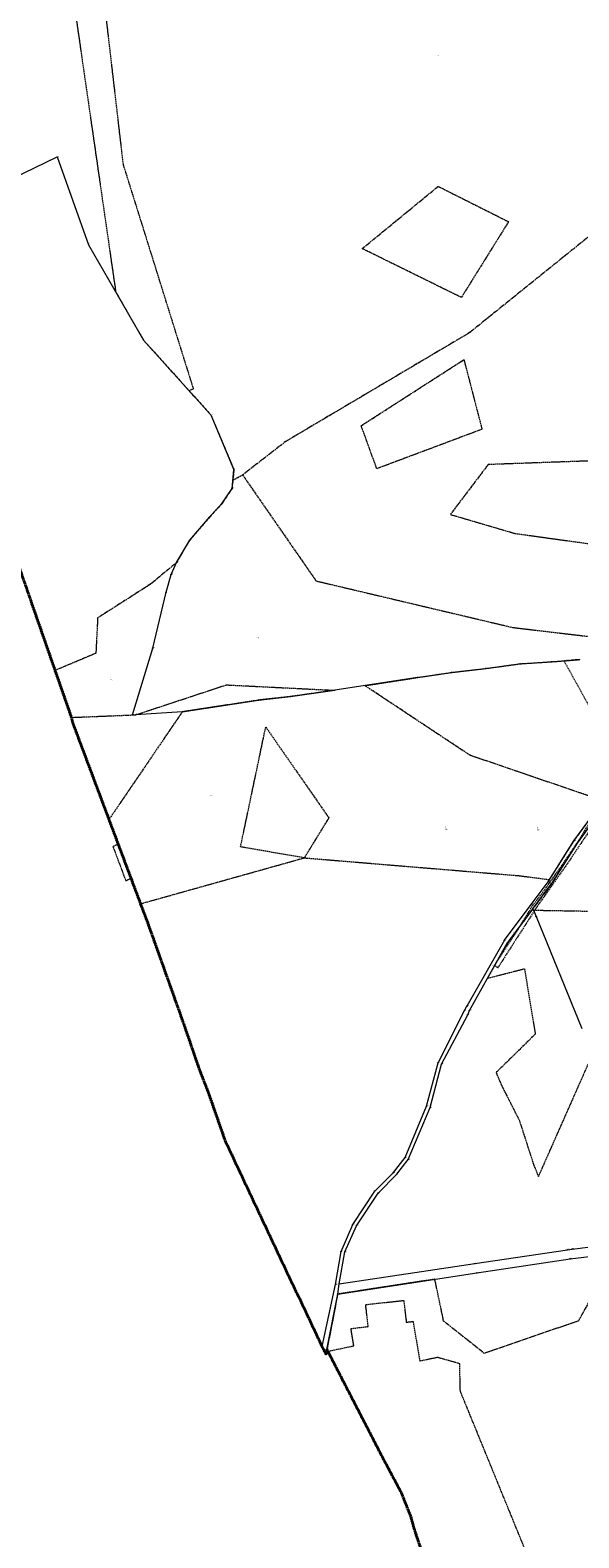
# Model space of a CAD drawing. Header units: metres. Extents: x 6524698 to 6533081, y 5883213 to 5896811.
# Tile 54 of 131: x 6528028 to 6528569, y 5889313 to 5890801. Entities that reach past the tile are written whole.
import ezdxf
from ezdxf.enums import TextEntityAlignment as Align

# ---------------------------------------------------------------- set-up
doc = ezdxf.new("R2010")
doc.units = ezdxf.units.M
for name, pattern in [('mapa zasadnicza$0$1.5_0.5', [2, 1.5, -0.5]), ('mapa zasadnicza$0$1.5_1.0', [2.5, 1.5, -1]), ('mapa zasadnicza$0$219-500', [0]), ('mapa zasadnicza$0$egkk-500', [2, 1.5, -0.5]), ('mapa zasadnicza$0$egug-500', [1, 0.5, -0.5])]:
    doc.linetypes.add(name, pattern=pattern)
for name, color, linetype in [('mapa zasadnicza$0$202-punkt graniczny', 7, 'Continuous'), ('mapa zasadnicza$0$202-punkt graniczny-Atr103', 7, 'Continuous'), ('mapa zasadnicza$0$203-punkt graniczny', 7, 'Continuous'), ('mapa zasadnicza$0$203-punkt graniczny-Atr103', 7, 'Continuous'), ('mapa zasadnicza$0$209-oznaczenie konturu klasyfikacyjnego', 7, 'Continuous'), ('mapa zasadnicza$0$210-oznaczenie konturu użytku gruntowego', 7, 'Continuous'), ('mapa zasadnicza$0$211-numer działki ewidencyjnej', 7, 'Continuous'), ('mapa zasadnicza$0$216-obręb ewidencyjny', 7, 'Continuous'), ('mapa zasadnicza$0$217-kontur klasyfikacyjny', 7, 'Continuous'), ('mapa zasadnicza$0$218-kontur użytku gruntowego', 7, 'Continuous'), ('mapa zasadnicza$0$219-działka ewidencyjna', 7, 'Continuous'), ('mapa zasadnicza$0$jezdnia', 7, 'Continuous'), ('mapa zasadnicza$0$jezdnia-Atr17', 7, 'Continuous'), ('mapa zasadnicza$0$pikieta naturalna', 7, 'Continuous'), ('mapa zasadnicza$0$pikieta naturalna-Atr2', 7, 'Continuous')]:
    doc.layers.add(name, color=color, linetype=linetype)
doc.styles.add('mapa zasadnicza$0$STANDARD', font='Working1250', dxfattribs={"width": 0.75})

# ---------------------------------------------------------------- blocks, each defined once
blk = doc.blocks.new('mapa zasadnicza$0$203')
at = {"linetype": 'Continuous', "lineweight": 0}
h = blk.add_hatch(color=0, dxfattribs=at)
edge = h.paths.add_edge_path()
edge.add_arc((0, 0), 0.045, 0, 360)
blk = doc.blocks.new('mapa zasadnicza$0$202')
at = {"color": 0, "linetype": 'Continuous', "lineweight": 0}
blk.add_circle((0, 0), 0.25, dxfattribs=at)
blk = doc.blocks.new('mapa zasadnicza$0$PW01')
at = {"linetype": 'Continuous', "lineweight": 13}
h = blk.add_hatch(color=0, dxfattribs=at)
edge = h.paths.add_edge_path()
edge.add_arc((0, 0), 0.045, 0, 360)

msp = doc.modelspace()

# ---------------------------------------------------------------- linework, layer by layer
at = {"layer": 'mapa zasadnicza$0$216-obręb ewidencyjny', "color": 7, "linetype": 'mapa zasadnicza$0$1.5_1.0', "lineweight": 35, "flags": 128}
for points in [[(6528810.71, 5892032.32), (6528743.5, 5892026.91), (6528665.82, 5892020.2), (6528618.95, 5892016.86), (6528446.42, 5891995.98), (6528440.31, 5891996.73), (6528198.8, 5891907.55), (6528014.33, 5891830.31), (6527846.82, 5891746.29), (6527801.61, 5891598.79), (6527787.58, 5891553.86), (6527785.51, 5891547.1), (6527759.25, 5891463.12), (6527705.03, 5891299.34), (6527651.09, 5891150.82), (6527517.65, 5890758.02), (6527509.07, 5890729.27), (6527454.67, 5890547.02), (6527391.42, 5890349.92), (6527469.9, 5890380.85), (6527548.32, 5890411.76), (6527628.31, 5890449.47), (6527701.79, 5890487.35), (6527781.71, 5890531.45), (6527831.96, 5890559.17), (6527894.74, 5890596), (6527918.86, 5890538.44), (6527996.61, 5890364.36), (6528002.77, 5890340.12), (6528015.06, 5890276.2), (6528068.35, 5890122.94), (6528069.52, 5890117.74), (6528086.27, 5890073.01), (6528087.43, 5890069.91), (6528144.14, 5889918.51), (6528178.59, 5889821.74), (6528194.07, 5889776.62), (6528203.76, 5889751.35), (6528219.86, 5889705.13), (6528289.3, 5889557.06), (6528293.69, 5889548.36), (6528315.49, 5889501.75), (6528319.49, 5889494.06), (6528320.3, 5889498.78), (6528374.9, 5889392.75), (6528393.7, 5889357.37), (6528402.97, 5889333.92), (6528406.48, 5889321.22), (6528417.63, 5889287.69), (6528426.72, 5889250.74), (6528427.12, 5889249.1), (6528437.2, 5889208.11), (6528462.62, 5889141.48), (6528476.98, 5889088.52), (6528479.5, 5889060.26), (6528487.24, 5889042.5), (6528497.03, 5888999.3), (6528513.44, 5888948.22), (6528513.62, 5888944.51), (6528514.32, 5888935.53), (6528517.9, 5888889.57), (6528521.9, 5888874.59), (6528534.18, 5888828.64), (6528537.21, 5888800.87), (6528538.55, 5888788.67), (6528539.84, 5888759.55), (6528540.29, 5888749.47), (6528546.56, 5888728.63), (6528550.89, 5888720.89), (6528554.61, 5888714.22), (6528572.89, 5888682.85), (6528612.6, 5888606.5), (6528643.54, 5888542.38), (6528657.02, 5888506.94), (6528675.5, 5888460.67), (6528681.51, 5888445.9), (6528704.85, 5888377.17), (6528713.34, 5888354.12), (6528741.09, 5888278.42), (6528766.6, 5888207.14), (6528788.71, 5888147.82), (6528812.94, 5888083.84), (6528826.58, 5888045.33), (6528850.06, 5887982.04), (6528866.81, 5887934.63), (6528879.99, 5887896.72), (6528918.8, 5887790.89), (6528952.56, 5887701.57), (6529019.26, 5887707.89), (6529031.01, 5887709.01), (6529109.21, 5887715.92), (6529166.14, 5887721.78), (6529262.28, 5887731.31), (6529282.79, 5887731.14), (6529289.52, 5887663.25), (6529296.91, 5887588.72), (6529312.34, 5887533.26), (6529320.57, 5887503.67), (6529321.72, 5887480.33), (6529315.22, 5887418.55), (6529296.28, 5887374.9), (6529295.89, 5887348.38), (6529295.74, 5887344.56), (6529294.33, 5887253.59), (6529300.1, 5887247.3), (6529460.65, 5887265.28), (6529607.85, 5887282.19), (6529604.22, 5887244.37), (6529619.06, 5887245.53), (6529620.4, 5887245.61), (6529751.62, 5887253.65), (6529836.5, 5887258.86), (6529917.79, 5887263.83), (6530037.96, 5887271.18), (6530037.77, 5887311.55), (6530035.48, 5887465.82), (6530294.87, 5887497.94), (6530342.75, 5887503.87), (6530390.63, 5887509.81), (6530435.08, 5887515.31), (6530469.62, 5887519.59), (6530472.76, 5887520.14), (6530455.94, 5887633.47), (6530452.16, 5887659), (6530429.5, 5887800.32), (6530425.85, 5887820.62), (6530434.17, 5887821.11), (6530435.15, 5887821.09), (6530501.5, 5887826.49), (6530563.57, 5887831.54), (6530569.25, 5887832), (6530626.35, 5887836.71), (6530689.94, 5887841.95), (6530699.77, 5887842.77), (6530753.72, 5887845.97), (6530816.4, 5887849.69), (6530847.34, 5887851.53), (6530851.75, 5887851.79), (6530878, 5887853.36), (6530941.55, 5887857.17), (6531028.05, 5887862.36), (6531029.51, 5887862.54), (6531089.96, 5887870.11), (6531157.91, 5887878.61), (6531147.74, 5887927.21), (6531134.09, 5887992.44), (6531130.39, 5888022.23), (6531130.01, 5888024.33), (6531127.76, 5888039.49), (6531114.28, 5888108.63), (6531110.56, 5888127.5), (6531105.84, 5888172.24), (6531089.18, 5888214.66), (6531070.01, 5888263.46), (6531063.59, 5888283), (6531047.06, 5888328.03), (6531038.58, 5888352.41), (6531021.83, 5888400.87), (6531015.19, 5888413.6), (6531005.83, 5888460.28), (6531006, 5888467.6), (6531006.12, 5888486.87), (6531000.78, 5888546.56), (6530994.46, 5888582.13), (6530992.02, 5888587.87), (6530975.04, 5888631.61), (6530968.96, 5888647.12), (6530918.79, 5888737.7), (6530893.21, 5888788.19), (6530875.95, 5888835.79), (6530824.74, 5888967.12), (6530698.19, 5888957.37), (6530696.88, 5888957.26), (6530690.8, 5888956.75), (6530665.31, 5889016.21), (6530647.2, 5889058.57), (6530634.24, 5889085.41), (6530634.99, 5889106.79), (6530619.51, 5889109.25), (6530602.59, 5889110.21), (6530580.67, 5889109.48), (6530563.76, 5889105.91), (6530556.11, 5889102.91), (6530554.6, 5889108.92), (6530550.45, 5889111.73), (6530532.14, 5889151.93), (6530513.79, 5889192.45), (6530502.04, 5889258.4), (6530482.32, 5889287.2), (6530469.7, 5889327.04), (6530465.02, 5889440.31), (6530478.29, 5889507.42), (6530476.75, 5889539.74), (6530454.68, 5889579.85), (6530444.35, 5889666), (6530447.75, 5889689.9), (6530449.31, 5889721.21), (6530456.42, 5889744.94), (6530489.74, 5889803.92), (6530476.19, 5889829.67), (6530441.37, 5889895.14), (6530436.32, 5889900.67), (6530377.31, 5890013.31), (6530319.1, 5890126.26), (6530282.19, 5890186.6), (6530272.79, 5890201.79), (6530203.17, 5890307.87), (6530172.91, 5890358.56), (6530084.18, 5890524.8), (6530023.66, 5890630.14), (6529988.68, 5890702.02), (6529902.56, 5890854), (6529878.29, 5890895.67), (6529853.22, 5890939.23), (6529790.88, 5891059.39), (6529783.8, 5891073.31), (6529750.15, 5891126.7), (6529715.67, 5891191.31), (6529711.87, 5891220.22), (6529686.86, 5891413.55), (6529894.11, 5891526.79), (6529935.18, 5891550.85), (6529897.51, 5891589.82), (6529852.46, 5891637.21), (6529830.78, 5891658.8), (6529798.22, 5891693.91), (6529778.68, 5891710.68), (6529723.77, 5891769.55), (6529664.88, 5891829.87), (6529592.94, 5891899.3), (6529520.59, 5891969.98), (6529496.71, 5891996.9), (6529443.6, 5892048.07), (6529413.19, 5892074.88), (6529373, 5892116.29), (6529315.87, 5892175.4), (6529302.53, 5892163.8), (6529299.93, 5892161.54), (6529272.43, 5892137.61), (6529198.7, 5892096.25), (6529183.63, 5892087.79), (6529163.27, 5892079.55), (6529137.05, 5892069.83), (6529084.54, 5892065.08), (6528929.03, 5892047.18)], [(6528303.37, 5885049.22), (6528320.19, 5885039.62), (6528338.23, 5885024.79), (6528352.17, 5885015.38), (6528392.05, 5884988.47), (6528415.8, 5884972.26), (6528435.19, 5884960.38), (6528444.69, 5884948.19), (6528465.63, 5884932.94), (6528465.44, 5884918.9), (6528709.45, 5884735.5), (6528709.85, 5884736.99), (6528739.27, 5884853.86), (6528744.47, 5884874.5), (6528806.08, 5885120.41), (6528807.46, 5885125.4), (6528869.24, 5885370.86), (6528871.52, 5885379.23), (6528887.59, 5885437.6), (6528890.77, 5885449.17), (6528926, 5885568.38), (6528974.41, 5885749.69), (6529025.21, 5885958.42), (6529039.6, 5886018.39), (6529059.52, 5886107.69), (6529060.61, 5886112.57), (6529062.91, 5886122.9), (6529064.3, 5886127.7), (6529092.32, 5886224.97), (6529095.27, 5886236.71), (6529098.1, 5886248), (6529156.76, 5886481.66), (6529182.88, 5886586.19), (6529191.96, 5886615.74), (6529200.39, 5886660.86), (6529220.71, 5886727.34), (6529222.82, 5886733.43), (6529222.92, 5886790.76), (6529260.25, 5886952.44), (6529264.63, 5886976.51), (6529282.32, 5887033.97), (6529290.57, 5887057.23), (6529292.77, 5887095.61), (6529299.5, 5887116.54), (6529303.02, 5887126.11), (6529323.1, 5887204.71), (6529300.1, 5887247.3), (6529294.33, 5887253.59), (6529295.74, 5887344.56), (6529295.89, 5887348.38), (6529296.28, 5887374.9), (6529315.22, 5887418.55), (6529321.72, 5887480.33), (6529320.57, 5887503.67), (6529312.34, 5887533.26), (6529296.91, 5887588.72), (6529289.52, 5887663.25), (6529282.79, 5887731.14), (6529262.28, 5887731.31), (6529166.14, 5887721.78), (6529109.21, 5887715.92), (6529031.01, 5887709.01), (6529019.26, 5887707.89), (6528952.56, 5887701.57), (6528918.8, 5887790.89), (6528879.99, 5887896.72), (6528866.81, 5887934.63), (6528850.06, 5887982.04), (6528826.58, 5888045.33), (6528812.94, 5888083.84), (6528788.71, 5888147.82), (6528766.6, 5888207.14), (6528741.09, 5888278.42), (6528713.34, 5888354.12), (6528704.85, 5888377.17), (6528681.51, 5888445.9), (6528675.5, 5888460.67), (6528657.02, 5888506.94), (6528643.54, 5888542.38), (6528612.6, 5888606.5), (6528572.89, 5888682.85), (6528554.61, 5888714.22), (6528550.89, 5888720.89), (6528546.56, 5888728.63), (6528540.29, 5888749.47), (6528539.84, 5888759.55), (6528538.55, 5888788.67), (6528537.21, 5888800.87), (6528534.18, 5888828.64), (6528521.9, 5888874.59), (6528517.9, 5888889.57), (6528514.32, 5888935.53), (6528513.62, 5888944.51), (6528513.44, 5888948.22), (6528497.03, 5888999.3), (6528487.24, 5889042.5), (6528479.5, 5889060.26), (6528476.98, 5889088.52), (6528462.62, 5889141.48), (6528437.2, 5889208.11), (6528427.12, 5889249.1), (6528426.72, 5889250.74), (6528417.63, 5889287.69), (6528406.48, 5889321.22), (6528402.97, 5889333.92), (6528393.7, 5889357.37), (6528374.9, 5889392.75), (6528320.3, 5889498.78), (6528319.49, 5889494.06), (6528315.49, 5889501.75), (6528293.69, 5889548.36), (6528289.3, 5889557.06), (6528219.86, 5889705.13), (6528203.76, 5889751.35), (6528194.07, 5889776.62), (6528178.59, 5889821.74), (6528144.14, 5889918.51), (6528087.43, 5890069.91), (6528086.27, 5890073.01), (6528069.52, 5890117.74), (6528068.35, 5890122.94), (6528015.06, 5890276.2), (6528002.77, 5890340.12), (6527996.61, 5890364.36), (6527918.86, 5890538.44), (6527894.74, 5890596), (6527831.96, 5890559.17), (6527781.71, 5890531.45), (6527701.79, 5890487.35), (6527628.31, 5890449.47), (6527548.32, 5890411.76), (6527469.9, 5890380.85), (6527391.42, 5890349.92), (6527355.64, 5890331.57), (6527338.23, 5890321.73), (6527321.27, 5890314.22), (6527313.38, 5890308.14), (6527288.1, 5890288.63), (6527273.45, 5890274.12), (6527241.28, 5890253.87), (6527220.83, 5890245.22), (6527165.07, 5890215.69), (6527077.89, 5890166.68), (6527057.31, 5890152.25), (6527045.63, 5890148.55), (6527008.52, 5890134.26), (6526988.84, 5890116.67), (6526981, 5890111.26), (6526971.01, 5890104.38), (6526952.34, 5890094.44), (6526909.87, 5890084.83), (6526890.35, 5890080.91), (6526812.21, 5890083.05), (6526792.43, 5890086.11), (6526758.07, 5890090.77), (6526757.09, 5890094.4), (6526749.57, 5890095.95), (6526742.25, 5890097.45), (6526740.34, 5890097.85), (6526735.76, 5890098.07), (6526728.64, 5890098.03), (6526722.43, 5890098.71), (6526592.18, 5890129.32), (6526575.25, 5890133.06), (6526573.45, 5890132.21), (6526504.81, 5890011.82), (6526498.38, 5890001.32), (6526450.82, 5889923.75), (6526420.35, 5889876.56), (6526411.53, 5889862.91), (6526388.88, 5889824.55), (6526365.09, 5889786.81), (6526341.54, 5889745.42), (6526322.12, 5889709.53), (6526299.72, 5889678.46), (6526281.16, 5889635.52), (6526275.36, 5889608.56), (6526260.85, 5889553.37), (6526260.44, 5889544.19), (6526259.14, 5889502.93), (6526261.74, 5889493.66), (6526254.11, 5889462.89), (6526253.07, 5889459.21), (6526242.11, 5889436.4), (6526240.9, 5889433.4), (6526238.06, 5889420.56), (6526234.58, 5889404.82), (6526230.53, 5889381.66), (6526215.12, 5889335.06), (6526209.51, 5889327.34), (6526203.18, 5889319.69), (6526193.05, 5889307.44), (6526183.47, 5889295.83), (6526173.24, 5889283.42), (6526171.38, 5889271.95), (6526170.8, 5889268.87), (6526173.59, 5889236.65), (6526172.37, 5889219.4), (6526171.12, 5889203.31), (6526160.39, 5889165.34), (6526158.7, 5889157.93), (6526155.92, 5889148.67), (6526145.07, 5889104.25), (6526136.74, 5889068.22), (6526126.54, 5889028.53), (6526125.42, 5889024.1), (6526106.98, 5888945.09), (6526092.2, 5888875.3), (6526089.86, 5888864.25), (6526088.13, 5888856.09), (6526074.67, 5888792.55), (6526053.98, 5888724.15), (6526037.27, 5888680.97), (6526018.87, 5888602.55), (6526017.84, 5888598.66), (6526013.87, 5888581.88), (6526006.91, 5888552.43), (6525999.77, 5888522.16), (6525997.18, 5888508.24), (6525965.43, 5888376.64), (6525920.17, 5888195.14), (6525898.15, 5888106.3), (6525892.22, 5888082.37), (6525824.01, 5888097.35), (6525779.41, 5888107.91), (6525729.76, 5888119.66), (6525723.9, 5888092.12), (6525717.96, 5888069.83), (6525708.69, 5888031.16), (6525707.44, 5888026.27), (6525684.97, 5887955.81), (6525668.86, 5887926.95), (6525650.39, 5887893.86), (6525645.34, 5887877.02), (6525632.33, 5887838.12), (6525588.06, 5887736.62), (6525567.77, 5887689.8), (6525539.5, 5887624.6), (6525535.54, 5887615.4), (6525496.64, 5887526.28), (6525469.79, 5887459.76), (6525449.79, 5887410.24), (6525436.37, 5887377.16), (6525416.54, 5887328.38), (6525400.14, 5887287.76), (6525397.82, 5887282.31), (6525357.88, 5887181.79), (6525337.95, 5887136.46), (6525309.72, 5887065.72), (6525303.99, 5887048.86), (6525292.71, 5887015.66), (6525292.03, 5887013.68), (6525295.71, 5887012.48), (6525393.63, 5886982.02), (6525436.72, 5886969.99), (6525475.57, 5886959.15), (6525492.98, 5886956.11), (6525499.92, 5886954.9), (6525553.04, 5886947.63), (6525556.8, 5886947.12), (6525575.8, 5886944.52), (6525648.96, 5886935.05), (6525700.18, 5886920.83), (6525705.66, 5886920.35), (6525754.61, 5886916.46), (6525783.22, 5886917.37), (6525788.91, 5886917.98), (6525823.91, 5886921.7), (6525857.13, 5886925.05), (6525870.29, 5886926.28), (6525871.77, 5886926.42), (6525905.03, 5886929.56), (6525909.53, 5886929.92), (6525920.2, 5886930.77), (6525939.16, 5886932.29), (6525978.37, 5886930.74), (6525981.07, 5886930.63), (6525983.12, 5886930.48), (6526059, 5886924.97), (6526061.69, 5886925.15), (6526072.91, 5886925.89), (6526078.55, 5886926.27), (6526112.26, 5886928.5), (6526158.51, 5886931.36), (6526197.11, 5886930.97), (6526216.93, 5886924.75), (6526270.07, 5886913.54), (6526272.57, 5886913.01), (6526273.33, 5886912.82), (6526323.76, 5886899.95), (6526417.31, 5886870.61), (6526416.51, 5886867.45), (6526398.65, 5886797.95), (6526389.44, 5886747.58), (6526374.78, 5886704.65), (6526373.42, 5886699.3), (6526372.62, 5886696.15), (6526368.41, 5886679.56), (6526358.03, 5886638.68), (6526335.66, 5886547.46), (6526327.03, 5886512.25), (6526325.59, 5886506.38), (6526319.45, 5886481.31), (6526262.43, 5886255.1), (6526247.51, 5886197.09), (6526210.82, 5886129.19), (6526125.23, 5885954.64), (6526131.1, 5885941.89), (6526083.28, 5885856.13), (6526080.33, 5885850.83), (6526106.53, 5885828.9), (6526128.86, 5885807.19), (6526151.36, 5885785.32), (6526170.05, 5885764.86), (6526198.17, 5885734.09), (6526201, 5885729.87), (6526175.56, 5885692.72), (6526227.73, 5885641.53), (6526271.29, 5885598.78), (6526273, 5885597.09), (6526302.11, 5885568.53), (6526316.43, 5885554.47), (6526322.38, 5885548.63), (6526290.64, 5885486.19), (6526263.4, 5885432.62), (6526247.38, 5885401.19), (6526244.36, 5885395.27), (6526237.6, 5885382.01), (6526227.84, 5885362.86), (6526248.41, 5885344.13), (6526259.4, 5885334.11), (6526304.93, 5885298.77), (6526313.27, 5885292.3), (6526318.23, 5885288.46), (6526321.6, 5885285.83), (6526325.46, 5885282.83), (6526325.17, 5885281.22), (6526338.74, 5885260.21), (6526360.57, 5885232.43), (6526363.74, 5885228.38), (6526377.76, 5885210.54), (6526382.65, 5885204.32), (6526422.71, 5885162.76), (6526481.21, 5885090.92), (6526497.3, 5885066.7), (6526513.19, 5885047.89), (6526516.91, 5885049.29), (6526524.94, 5885052.3), (6526533.62, 5885042), (6526536.24, 5885038.9), (6526540.69, 5885033.62), (6526545.95, 5885027.38), (6526549.33, 5885023.37), (6526550.65, 5885027.15), (6526573.21, 5885076.62), (6526587.94, 5885108.93), (6526590.96, 5885115.55), (6526594.72, 5885123.8), (6526595.22, 5885124.89), (6526595.84, 5885126.22), (6526599.05, 5885133.28), (6526599.46, 5885134.19), (6526600.38, 5885136.19), (6526609.81, 5885156.89), (6526614.13, 5885166.32), (6526615.59, 5885170.96), (6526615.92, 5885173.06), (6526626.56, 5885204.78), (6526635.59, 5885225.49), (6526643.47, 5885243.6), (6526662.24, 5885286.52), (6526663.96, 5885290.45), (6526689.69, 5885347.86), (6526693.01, 5885355.29), (6526709.38, 5885391.8), (6526720.67, 5885416.98), (6526720.09, 5885430.57), (6526719.04, 5885455.52), (6526720.97, 5885465.66), (6526690.6, 5885542.54), (6526706, 5885557.89), (6526747.06, 5885585.88), (6526724.66, 5885597.94), (6526873.96, 5885657.74), (6526876.06, 5885655.62), (6526884.84, 5885650.75), (6526955.49, 5885630.53), (6526988.95, 5885673.38), (6527034.95, 5885662.24), (6527038.45, 5885661.39), (6527055.52, 5885657.39), (6527093.39, 5885649.85), (6527138.37, 5885639.19), (6527183.37, 5885628.52), (6527207.39, 5885622.46), (6527214.61, 5885620.77), (6527302.63, 5885600.17), (6527306.92, 5885598.88), (6527379.24, 5885579.7), (6527386.89, 5885577.68), (6527422.41, 5885568.61), (6527458.81, 5885559.31), (6527463.19, 5885558.23), (6527499.51, 5885549.27), (6527531.05, 5885541.49), (6527616.9, 5885520.3), (6527646.83, 5885512.66), (6527664.1, 5885508.41), (6527696.34, 5885502.3), (6527728.57, 5885496.19), (6527760.81, 5885490.08), (6527773.75, 5885487.95), (6527870.05, 5885472.17), (6527894.7, 5885468.91), (6527908.02, 5885468.31), (6527952.41, 5885466.32), (6527998.14, 5885462.8), (6528060.58, 5885458.01), (6528166.05, 5885444.7), (6528202.53, 5885448.02), (6528205.37, 5885425.22), (6528203.73, 5885274.14), (6528201.64, 5885179.56), (6528201.44, 5885172.38), (6528202.41, 5885123.66), (6528202.41, 5885120.11), (6528202.52, 5885118.87), (6528207.04, 5885116.2), (6528235.91, 5885098.61), (6528250.23, 5885084.2), (6528275.71, 5885072.67), (6528286.02, 5885062.42), (6528291.09, 5885053.61)]]:
    msp.add_lwpolyline(points, close=True, dxfattribs=at)
at = {"layer": 'mapa zasadnicza$0$217-kontur klasyfikacyjny', "color": 92, "linetype": 'mapa zasadnicza$0$egkk-500', "lineweight": 18, "flags": 128}
for points in [[(6528061.87, 5890889.73), (6528111.92, 5890543.16)], [(6528119.47, 5890669.02), (6528102.13, 5890818.59)], [(6528188.68, 5890447.42), (6528119.47, 5890669.02)], [(6528355.1, 5890585.78), (6528429.92, 5890647.2)], [(6528429.92, 5890647.2), (6528499.32, 5890612.29)], [(6528499.32, 5890612.29), (6528452.83, 5890537.57)], [(6528610.31, 5890623.36), (6528460.96, 5890502.8)], [(6528452.83, 5890537.57), (6528355.1, 5890585.78)], [(6528111.92, 5890543.16), (6528139.36, 5890495.37)], [(6528139.36, 5890495.37), (6528184.14, 5890445.61)], [(6528460.96, 5890502.8), (6528279.41, 5890395.24)], [(6528354.05, 5890410.92), (6528455.34, 5890476.15)], [(6528455.34, 5890476.15), (6528473.13, 5890407.38)], [(6528184.14, 5890445.61), (6528188.68, 5890447.42)], [(6528184.14, 5890445.61), (6528205.8, 5890421.54)], [(6528205.8, 5890421.54), (6528228.59, 5890367.52)], [(6528369.41, 5890368.47), (6528354.05, 5890410.92)], [(6528473.13, 5890407.38), (6528369.41, 5890368.47)], [(6528279.41, 5890395.24), (6528237.09, 5890362.31)], [(6528668.79, 5890379.31), (6528479.22, 5890372.57)], [(6528228.59, 5890367.52), (6528227.5, 5890357.21)], [(6528227.5, 5890357.21), (6528237.09, 5890362.31)], [(6528237.09, 5890362.31), (6528309.48, 5890257.72)], [(6528479.22, 5890372.57), (6528441.95, 5890323.34)], [(6528226.64, 5890349.01), (6528216.9, 5890334.36)], [(6528227.5, 5890357.21), (6528226.64, 5890349.01)], [(6528216.9, 5890334.36), (6528204.62, 5890320.93)], [(6528204.62, 5890320.93), (6528184.89, 5890297.98)], [(6528441.95, 5890323.34), (6528505.48, 5890304.62)], [(6528505.48, 5890304.62), (6528685.23, 5890279.6)], [(6528184.89, 5890297.98), (6528171.91, 5890275.82)], [(6528171.91, 5890275.82), (6528146.65, 5890254.75)], [(6528146.65, 5890254.75), (6528094.15, 5890221.19)], [(6528309.48, 5890257.72), (6528503.58, 5890211.73)], [(6528094.15, 5890221.19), (6528092.39, 5890186.3)], [(6528503.58, 5890211.73), (6528671.24, 5890191.91)], [(6528092.39, 5890186.3), (6528052.22, 5890169.34)], [(6528554.04, 5890178.82), (6528569.56, 5890179.97)], [(6528052.22, 5890169.34), (6528068.35, 5890122.94)], [(6528409.51, 5890162.34), (6528428.83, 5890165.23)], [(6528428.83, 5890165.23), (6528443.09, 5890167.37)], [(6528443.09, 5890167.37), (6528476.89, 5890171.25)], [(6528476.89, 5890171.25), (6528510.57, 5890175.89)], [(6528510.57, 5890175.89), (6528541.69, 5890177.9)], [(6528541.69, 5890177.9), (6528554.04, 5890178.82)], [(6528131.73, 5890125.53), (6528220.97, 5890155.07)], [(6528220.97, 5890155.07), (6528327.88, 5890149.71)], [(6528357.66, 5890154.32), (6528409.51, 5890162.34)], [(6528461.34, 5890085.55), (6528357.66, 5890154.32)], [(6528252.83, 5890140), (6528177.57, 5890128.44)], [(6528284.43, 5890143.57), (6528252.83, 5890140)], [(6528327.88, 5890149.71), (6528284.43, 5890143.57)], [(6528068.35, 5890122.94), (6528102.63, 5890124.34)], [(6528102.63, 5890124.34), (6528124.07, 5890125.22)], [(6528177.57, 5890128.44), (6528105.32, 5890022.15)], [(6528124.07, 5890125.22), (6528128.6, 5890125.4)], [(6528128.6, 5890125.4), (6528131.73, 5890125.53)], [(6528235.07, 5889995.14), (6528259.92, 5890113.43)], [(6528259.92, 5890113.43), (6528322.11, 5890023.79)], [(6528593.2, 5890040.39), (6528461.34, 5890085.55)], [(6528563.79, 5890001.08), (6528590.4, 5890037.44)], [(6528590.77, 5890031.5), (6528567.05, 5889998.88)], [(6528105.32, 5890022.15), (6528114.48, 5889997.69)], [(6528322.11, 5890023.79), (6528297.92, 5889984.31)], [(6528539.73, 5889962.78), (6528563.79, 5890001.08)], [(6528114.48, 5889997.69), (6528109.23, 5889995.49)], [(6528109.23, 5889995.49), (6528121.91, 5889961.57)], [(6528297.92, 5889984.31), (6528235.07, 5889995.14)], [(6528567.05, 5889998.88), (6528541.22, 5889958.22)], [(6528136.47, 5889938.99), (6528297.92, 5889984.31)], [(6528297.92, 5889984.31), (6528509.93, 5889966.71)], [(6528121.91, 5889961.57), (6528127.06, 5889964.1)], [(6528127.06, 5889964.1), (6528136.47, 5889938.99)], [(6528509.93, 5889966.71), (6528539.73, 5889962.78)], [(6528541.22, 5889958.22), (6528523.31, 5889934.04)], [(6528523.31, 5889934.04), (6528498.33, 5889900.61)], [(6528523.31, 5889934.04), (6528523.87, 5889932.66)], [(6528523.87, 5889932.66), (6528639.33, 5889930.62)], [(6528498.33, 5889900.61), (6528478.59, 5889865.44)], [(6528478.59, 5889865.44), (6528515, 5889874.86)], [(6528515, 5889874.86), (6528525.73, 5889810.32)], [(6528525.73, 5889810.32), (6528487.06, 5889772.28)], [(6528528.86, 5889669.57), (6528582.61, 5889791.25)], [(6528487.06, 5889772.28), (6528492.63, 5889759.29)], [(6528492.63, 5889759.29), (6528509.87, 5889725.33)], [(6528509.87, 5889725.33), (6528523.99, 5889681.66)], [(6528523.99, 5889681.66), (6528528.86, 5889669.57)], [(6528604.92, 5889594.05), (6528568.27, 5889527.17)], [(6528426.67, 5889568.28), (6528330.86, 5889553.65)], [(6528435.33, 5889527.01), (6528426.67, 5889568.28)], [(6528330.86, 5889553.65), (6528320.3, 5889498.78)], [(6528358.45, 5889543.28), (6528396, 5889547.35)], [(6528360.95, 5889521.57), (6528358.45, 5889543.28)], [(6528396, 5889547.35), (6528398.47, 5889525.88)], [(6528398.47, 5889525.88), (6528405.16, 5889526.65)], [(6528405.16, 5889526.65), (6528411.75, 5889487.68)], [(6528475.44, 5889495.11), (6528435.33, 5889527.01)], [(6528568.27, 5889527.17), (6528475.44, 5889495.11)], [(6528344.02, 5889519.63), (6528360.95, 5889521.57)], [(6528346.78, 5889502.59), (6528344.02, 5889519.63)], [(6528320.3, 5889498.78), (6528321.16, 5889497.11)], [(6528321.16, 5889497.11), (6528346.78, 5889502.59)], [(6528411.75, 5889487.68), (6528429.42, 5889491.35)], [(6528429.42, 5889491.35), (6528450.81, 5889485.29)], [(6528450.81, 5889485.29), (6528451.48, 5889458.02)], [(6528451.48, 5889458.02), (6528517.19, 5889297.15)]]:
    msp.add_lwpolyline(points, dxfattribs=at)
at = {"layer": 'mapa zasadnicza$0$218-kontur użytku gruntowego', "color": 3, "linetype": 'mapa zasadnicza$0$egug-500', "lineweight": 18, "flags": 128}
for points in [[(6528061.87, 5890889.73), (6528111.92, 5890543.16)], [(6528119.47, 5890669.02), (6528102.13, 5890818.59)], [(6528188.68, 5890447.42), (6528119.47, 5890669.02)], [(6528355.1, 5890585.78), (6528429.92, 5890647.2)], [(6528429.92, 5890647.2), (6528499.32, 5890612.29)], [(6528499.32, 5890612.29), (6528452.83, 5890537.57)], [(6528610.31, 5890623.36), (6528460.96, 5890502.8)], [(6528452.83, 5890537.57), (6528355.1, 5890585.78)], [(6528111.92, 5890543.16), (6528139.36, 5890495.37)], [(6528139.36, 5890495.37), (6528184.14, 5890445.61)], [(6528460.96, 5890502.8), (6528279.41, 5890395.24)], [(6528354.05, 5890410.92), (6528455.34, 5890476.15)], [(6528455.34, 5890476.15), (6528473.13, 5890407.38)], [(6528184.14, 5890445.61), (6528188.68, 5890447.42)], [(6528184.14, 5890445.61), (6528205.8, 5890421.54)], [(6528205.8, 5890421.54), (6528228.59, 5890367.52)], [(6528369.41, 5890368.47), (6528354.05, 5890410.92)], [(6528473.13, 5890407.38), (6528369.41, 5890368.47)], [(6528279.41, 5890395.24), (6528237.09, 5890362.31)], [(6528668.79, 5890379.31), (6528479.22, 5890372.57)], [(6528228.59, 5890367.52), (6528227.5, 5890357.21)], [(6528227.5, 5890357.21), (6528237.09, 5890362.31)], [(6528237.09, 5890362.31), (6528309.48, 5890257.72)], [(6528479.22, 5890372.57), (6528441.95, 5890323.34)], [(6528226.64, 5890349.01), (6528216.9, 5890334.36)], [(6528227.5, 5890357.21), (6528226.64, 5890349.01)], [(6528216.9, 5890334.36), (6528204.62, 5890320.93)], [(6528204.62, 5890320.93), (6528184.89, 5890297.98)], [(6528441.95, 5890323.34), (6528505.48, 5890304.62)], [(6528505.48, 5890304.62), (6528685.23, 5890279.6)], [(6528184.89, 5890297.98), (6528171.91, 5890275.82)], [(6528171.91, 5890275.82), (6528146.65, 5890254.75)], [(6528146.65, 5890254.75), (6528094.15, 5890221.19)], [(6528309.48, 5890257.72), (6528503.58, 5890211.73)], [(6528094.15, 5890221.19), (6528092.39, 5890186.3)], [(6528503.58, 5890211.73), (6528671.24, 5890191.91)], [(6528092.39, 5890186.3), (6528052.22, 5890169.34)], [(6528569.56, 5890179.97), (6528554.04, 5890178.82)], [(6528052.22, 5890169.34), (6528068.35, 5890122.94)], [(6528409.51, 5890162.34), (6528428.83, 5890165.23)], [(6528428.83, 5890165.23), (6528443.09, 5890167.37)], [(6528443.09, 5890167.37), (6528476.89, 5890171.25)], [(6528476.89, 5890171.25), (6528510.57, 5890175.89)], [(6528510.57, 5890175.89), (6528541.69, 5890177.9)], [(6528541.69, 5890177.9), (6528554.04, 5890178.82)], [(6528554.04, 5890178.82), (6528594.56, 5890105.28)], [(6528131.73, 5890125.53), (6528220.97, 5890155.07)], [(6528220.97, 5890155.07), (6528327.88, 5890149.71)], [(6528357.66, 5890154.32), (6528409.51, 5890162.34)], [(6528461.34, 5890085.55), (6528357.66, 5890154.32)], [(6528252.83, 5890140), (6528177.57, 5890128.44)], [(6528284.43, 5890143.57), (6528252.83, 5890140)], [(6528327.88, 5890149.71), (6528284.43, 5890143.57)], [(6528068.35, 5890122.94), (6528102.63, 5890124.34)], [(6528102.63, 5890124.34), (6528124.07, 5890125.22)], [(6528177.57, 5890128.44), (6528105.32, 5890022.15)], [(6528124.07, 5890125.22), (6528128.6, 5890125.4)], [(6528128.6, 5890125.4), (6528131.73, 5890125.53)], [(6528235.07, 5889995.14), (6528259.92, 5890113.43)], [(6528259.92, 5890113.43), (6528322.11, 5890023.79)], [(6528593.2, 5890040.39), (6528461.34, 5890085.55)], [(6528590.4, 5890037.44), (6528563.79, 5890001.08)], [(6528590.77, 5890031.5), (6528567.05, 5889998.88)], [(6528105.32, 5890022.15), (6528114.48, 5889997.69)], [(6528322.11, 5890023.79), (6528297.92, 5889984.31)], [(6528563.79, 5890001.08), (6528539.73, 5889962.78)], [(6528114.48, 5889997.69), (6528109.23, 5889995.49)], [(6528109.23, 5889995.49), (6528121.91, 5889961.57)], [(6528297.92, 5889984.31), (6528235.07, 5889995.14)], [(6528567.05, 5889998.88), (6528541.22, 5889958.22)], [(6528136.47, 5889938.99), (6528297.92, 5889984.31)], [(6528297.92, 5889984.31), (6528509.93, 5889966.71)], [(6528121.91, 5889961.57), (6528127.06, 5889964.1)], [(6528127.06, 5889964.1), (6528136.47, 5889938.99)], [(6528509.93, 5889966.71), (6528539.73, 5889962.78)], [(6528541.22, 5889958.22), (6528523.31, 5889934.04)], [(6528539.73, 5889962.78), (6528538.46, 5889960.76)], [(6528538.46, 5889960.76), (6528541.22, 5889958.22)], [(6528523.31, 5889934.04), (6528498.33, 5889900.61)], [(6528523.31, 5889934.04), (6528523.87, 5889932.66)], [(6528523.87, 5889932.66), (6528639.33, 5889930.62)], [(6528498.33, 5889900.61), (6528478.59, 5889865.44)], [(6528478.59, 5889865.44), (6528515, 5889874.86)], [(6528515, 5889874.86), (6528525.73, 5889810.32)], [(6528525.73, 5889810.32), (6528487.06, 5889772.28)], [(6528528.86, 5889669.57), (6528582.61, 5889791.25)], [(6528487.06, 5889772.28), (6528492.63, 5889759.29)], [(6528492.63, 5889759.29), (6528509.87, 5889725.33)], [(6528509.87, 5889725.33), (6528523.99, 5889681.66)], [(6528523.99, 5889681.66), (6528528.86, 5889669.57)], [(6528604.92, 5889594.05), (6528568.27, 5889527.17)], [(6528426.67, 5889568.28), (6528330.86, 5889553.65)], [(6528435.33, 5889527.01), (6528426.67, 5889568.28)], [(6528330.86, 5889553.65), (6528320.3, 5889498.78)], [(6528358.45, 5889543.28), (6528396, 5889547.35)], [(6528360.95, 5889521.57), (6528358.45, 5889543.28)], [(6528396, 5889547.35), (6528398.47, 5889525.88)], [(6528398.47, 5889525.88), (6528405.16, 5889526.65)], [(6528405.16, 5889526.65), (6528411.75, 5889487.68)], [(6528475.44, 5889495.11), (6528435.33, 5889527.01)], [(6528568.27, 5889527.17), (6528475.44, 5889495.11)], [(6528344.02, 5889519.63), (6528360.95, 5889521.57)], [(6528346.78, 5889502.59), (6528344.02, 5889519.63)], [(6528320.3, 5889498.78), (6528321.16, 5889497.11)], [(6528321.16, 5889497.11), (6528346.78, 5889502.59)], [(6528411.75, 5889487.68), (6528429.42, 5889491.35)], [(6528429.42, 5889491.35), (6528450.81, 5889485.29)], [(6528450.81, 5889485.29), (6528451.48, 5889458.02)], [(6528451.48, 5889458.02), (6528517.19, 5889297.15)]]:
    msp.add_lwpolyline(points, dxfattribs=at)
at = {"layer": 'mapa zasadnicza$0$219-działka ewidencyjna', "color": 7, "linetype": 'mapa zasadnicza$0$219-500', "lineweight": 18, "flags": 128}
for points in [[(6527988.15, 5890644.37), (6528054.31, 5890676.24)], [(6528054.31, 5890676.24), (6528085.24, 5890589.64)], [(6528085.24, 5890589.64), (6528139.36, 5890495.37)], [(6528139.36, 5890495.37), (6528205.8, 5890421.54)], [(6528205.8, 5890421.54), (6528228.59, 5890367.52)], [(6528226.64, 5890349.01), (6528228.59, 5890367.52)], [(6528216.9, 5890334.36), (6528226.64, 5890349.01)], [(6528204.62, 5890320.93), (6528216.9, 5890334.36)], [(6528184.89, 5890297.98), (6528204.62, 5890320.93)], [(6528171.91, 5890275.82), (6528184.89, 5890297.98)], [(6528166.65, 5890264.09), (6528171.91, 5890275.82)], [(6528161.66, 5890246.55), (6528166.65, 5890264.09)], [(6528148.5, 5890191.36), (6528161.66, 5890246.55)], [(6528128.6, 5890125.4), (6528148.5, 5890191.36)], [(6528541.69, 5890177.9), (6528569.56, 5890179.97)], [(6528409.51, 5890162.34), (6528428.83, 5890165.23)], [(6528428.83, 5890165.23), (6528443.09, 5890167.37)], [(6528443.09, 5890167.37), (6528476.89, 5890171.25)], [(6528476.89, 5890171.25), (6528510.57, 5890175.89)], [(6528510.57, 5890175.89), (6528541.69, 5890177.9)], [(6528409.51, 5890162.34), (6528327.88, 5890149.71)], [(6528177.57, 5890128.44), (6528252.83, 5890140)], [(6528252.83, 5890140), (6528284.43, 5890143.57)], [(6528284.43, 5890143.57), (6528327.88, 5890149.71)], [(6528128.6, 5890125.4), (6528131.73, 5890125.53)], [(6528177.57, 5890128.44), (6528131.73, 5890125.53)], [(6528563.79, 5890001.08), (6528590.4, 5890037.44)], [(6528590.77, 5890031.5), (6528567.05, 5889998.88)], [(6528538.46, 5889960.76), (6528563.79, 5890001.08)], [(6528567.05, 5889998.88), (6528541.22, 5889958.22)], [(6528521.63, 5889938.16), (6528538.46, 5889960.76)], [(6528523.31, 5889934.04), (6528541.22, 5889958.22)], [(6528495.35, 5889902.91), (6528521.63, 5889938.16)], [(6528523.31, 5889934.04), (6528498.33, 5889900.61)], [(6528523.31, 5889934.04), (6528523.87, 5889932.66)], [(6528523.87, 5889932.66), (6528526.48, 5889926.27)], [(6528526.48, 5889926.27), (6528571.58, 5889815.75)], [(6528495.35, 5889902.91), (6528458.25, 5889837.89)], [(6528460.74, 5889833.63), (6528498.33, 5889900.61)], [(6528455.98, 5889833.54), (6528458.25, 5889837.89)], [(6528429.92, 5889782.04), (6528455.98, 5889833.54)], [(6528433.28, 5889780.72), (6528459.06, 5889829.42)], [(6528459.06, 5889829.42), (6528460.74, 5889833.63)], [(6528418.45, 5889739.21), (6528429.92, 5889782.04)], [(6528422.08, 5889737.76), (6528433.28, 5889780.72)], [(6528397.46, 5889688.36), (6528418.45, 5889739.21)], [(6528400.51, 5889686.41), (6528422.08, 5889737.76)], [(6528385.89, 5889673.66), (6528397.46, 5889688.36)], [(6528367.41, 5889655.33), (6528385.89, 5889673.66)], [(6528389.03, 5889671.89), (6528400.51, 5889686.41)], [(6528370.77, 5889653.34), (6528389.03, 5889671.89)], [(6528345.76, 5889622.41), (6528367.41, 5889655.33)], [(6528349.26, 5889621.14), (6528370.77, 5889653.34)], [(6528334.14, 5889595.59), (6528345.76, 5889622.41)], [(6528338.03, 5889595.35), (6528349.26, 5889621.14)], [(6528561.92, 5889598.07), (6528642.31, 5889608.1)], [(6528328.76, 5889563.13), (6528334.14, 5889595.59)], [(6528332.47, 5889563.65), (6528338.03, 5889595.35)], [(6528466.14, 5889583.81), (6528557.37, 5889597.39)], [(6528468.16, 5889574.61), (6528560.11, 5889588.5)], [(6528557.37, 5889597.39), (6528561.92, 5889598.07)], [(6528560.11, 5889588.5), (6528643.07, 5889598.77)], [(6528330.86, 5889553.65), (6528468.16, 5889574.61)], [(6528332.47, 5889563.65), (6528466.14, 5889583.81)], [(6528315.49, 5889501.75), (6528328.76, 5889563.13)], [(6528330.86, 5889553.65), (6528332.47, 5889563.65)], [(6528320.3, 5889498.78), (6528330.86, 5889553.65)], [(6528315.49, 5889501.75), (6528319.49, 5889494.06)], [(6528320.3, 5889498.78), (6528319.49, 5889494.06)]]:
    msp.add_lwpolyline(points, dxfattribs=at)
at = {"layer": 'mapa zasadnicza$0$jezdnia', "color": 7, "linetype": 'mapa zasadnicza$0$1.5_0.5', "lineweight": 18, "flags": 128}
msp.add_lwpolyline([(6528488.71, 5889875.76), (6528485.33, 5889878.04), (6528508.1, 5889912.7), (6528523.92, 5889938.29), (6528532.84, 5889949.75), (6528552.11, 5889976.94), (6528569.39, 5890002.59), (6528578.59, 5890017.78), (6528590.02, 5890034.23), (6528591.86, 5890037.23), (6528602.96, 5890051.02), (6528617.54, 5890066.41), (6528618.65, 5890067.59), (6528626.38, 5890075.23), (6528628.27, 5890076.76), (6528716.92, 5890167.22), (6528719.37, 5890165.4), (6528643.06, 5890086.71), (6528620.1, 5890064.08), (6528606.32, 5890048.07), (6528598.74, 5890040), (6528581.9, 5890015.11), (6528572.27, 5890000.79), (6528555.06, 5889975.35), (6528535.49, 5889947.79), (6528526.42, 5889934.67), (6528511, 5889910.5)], close=True, dxfattribs=at)

# ---------------------------------------------------------------- block references
at = {"layer": 'mapa zasadnicza$0$202-punkt graniczny', "color": 7, "linetype": 'Continuous', "lineweight": 18}
for p in [(6528054.31, 5890676.24), (6528226.64, 5890349.01), (6528216.9, 5890334.36), (6528204.62, 5890320.93), (6528184.89, 5890297.98), (6528171.91, 5890275.82), (6528166.65, 5890264.09), (6528161.66, 5890246.55), (6528148.5, 5890191.36), (6528428.83, 5890165.23), (6528443.09, 5890167.37), (6528476.89, 5890171.25), (6528510.57, 5890175.89), (6528541.69, 5890177.9), (6528327.88, 5890149.71), (6528409.51, 5890162.34), (6528252.83, 5890140), (6528284.43, 5890143.57), (6528128.6, 5890125.4), (6528131.73, 5890125.53), (6528177.57, 5890128.44), (6528563.79, 5890001.08), (6528567.05, 5889998.88), (6528538.46, 5889960.76), (6528541.22, 5889958.22), (6528521.63, 5889938.16), (6528523.87, 5889932.66), (6528526.48, 5889926.27), (6528495.35, 5889902.91), (6528498.33, 5889900.61), (6528458.25, 5889837.89), (6528455.98, 5889833.54), (6528459.06, 5889829.42), (6528460.74, 5889833.63), (6528429.92, 5889782.04), (6528433.28, 5889780.72), (6528418.45, 5889739.21), (6528422.08, 5889737.76), (6528397.46, 5889688.36), (6528385.89, 5889673.66), (6528400.51, 5889686.41), (6528389.03, 5889671.89), (6528367.41, 5889655.33), (6528370.77, 5889653.34), (6528345.76, 5889622.41), (6528349.26, 5889621.14), (6528334.14, 5889595.59), (6528338.03, 5889595.35), (6528557.37, 5889597.39), (6528560.11, 5889588.5), (6528561.92, 5889598.07), (6528466.14, 5889583.81), (6528468.16, 5889574.61), (6528328.76, 5889563.13), (6528332.47, 5889563.65), (6528330.86, 5889553.65), (6528319.49, 5889494.06)]:
    msp.add_blockref('mapa zasadnicza$0$202', p, dxfattribs=at)
at = {"layer": 'mapa zasadnicza$0$203-punkt graniczny', "color": 7, "linetype": 'Continuous', "lineweight": 18}
for p in [(6528085.24, 5890589.64), (6528139.36, 5890495.37), (6528205.8, 5890421.54), (6528228.59, 5890367.52), (6528523.31, 5889934.04), (6528315.49, 5889501.75), (6528320.3, 5889498.78)]:
    msp.add_blockref('mapa zasadnicza$0$203', p, dxfattribs=at)
at = {"layer": 'mapa zasadnicza$0$pikieta naturalna', "color": 7, "linetype": 'Continuous', "lineweight": 13}
for p in [(6528568.42, 5890000.6), (6528552.11, 5889976.94), (6528523.92, 5889938.29), (6528526.42, 5889934.67), (6528508.1, 5889912.7), (6528511, 5889910.5), (6528485.33, 5889878.04), (6528488.71, 5889875.76)]:
    msp.add_blockref('mapa zasadnicza$0$PW01', p, dxfattribs=at)

# ---------------------------------------------------------------- texts
at = {"layer": 'mapa zasadnicza$0$202-punkt graniczny-Atr103', "color": 7, "style": 'mapa zasadnicza$0$STANDARD', "width": 0.667}
for s, p in [('5743', (6528054.31, 5890676.24)), ('5756', (6528226.64, 5890349.01)), ('5755', (6528216.9, 5890334.36)), ('5753', (6528204.62, 5890320.93)), ('5752', (6528184.89, 5890297.98)), ('5751', (6528171.91, 5890275.82)), ('5750', (6528166.65, 5890264.09)), ('5749', (6528161.66, 5890246.55)), ('5748', (6528148.5, 5890191.36)), ('5368', (6528327.88, 5890149.71)), ('5365', (6528252.83, 5890140)), ('5367', (6528284.43, 5890143.57)), ('5745', (6528128.6, 5890125.4)), ('5746', (6528131.73, 5890125.53)), ('5364', (6528177.57, 5890128.44)), ('5399', (6528498.33, 5889900.61)), ('5392', (6528458.25, 5889837.89)), ('5391', (6528455.98, 5889833.54)), ('5393', (6528459.06, 5889829.42)), ('5394', (6528460.74, 5889833.63)), ('5387', (6528429.92, 5889782.04)), ('5388', (6528433.28, 5889780.72)), ('5385', (6528418.45, 5889739.21)), ('5386', (6528422.08, 5889737.76)), ('5382', (6528397.46, 5889688.36)), ('5380', (6528385.89, 5889673.66)), ('5383', (6528400.51, 5889686.41)), ('5381', (6528389.03, 5889671.89)), ('5377', (6528367.41, 5889655.33)), ('5378', (6528370.77, 5889653.34)), ('5375', (6528345.76, 5889622.41)), ('5376', (6528349.26, 5889621.14)), ('5410', (6528561.92, 5889598.07)), ('5372', (6528334.14, 5889595.59)), ('5373', (6528338.03, 5889595.35)), ('5395', (6528466.14, 5889583.81)), ('5408', (6528557.37, 5889597.39)), ('5409', (6528560.11, 5889588.5)), ('5396', (6528468.16, 5889574.61)), ('5369', (6528328.76, 5889563.13)), ('5370', (6528330.86, 5889553.65)), ('5371', (6528332.47, 5889563.65)), ('49088', (6528319.49, 5889494.06))]:
    msp.add_text(s, height=0.75, dxfattribs=at).set_placement(p, align=Align.BOTTOM_LEFT)
for s, p in [('3809', (6528428.83, 5890165.23)), ('3811', (6528443.09, 5890167.37)), ('3814', (6528476.89, 5890171.25)), ('3817', (6528510.57, 5890175.89)), ('3822', (6528541.69, 5890177.9)), ('3808', (6528409.51, 5890162.34)), ('3825', (6528563.79, 5890001.08)), ('3070', (6528567.05, 5889998.88)), ('3821', (6528538.46, 5889960.76)), ('3071', (6528541.22, 5889958.22)), ('3820', (6528521.63, 5889938.16)), ('3072', (6528523.87, 5889932.66)), ('3073', (6528526.48, 5889926.27)), ('3816', (6528495.35, 5889902.91))]:
    msp.add_text(s, height=0.75, dxfattribs=at).set_placement(p)
at = {"layer": 'mapa zasadnicza$0$203-punkt graniczny-Atr103', "color": 7, "style": 'mapa zasadnicza$0$STANDARD', "width": 0.667}
for s, p in [('5744', (6528085.24, 5890589.64)), ('5747', (6528139.36, 5890495.37)), ('5754', (6528205.8, 5890421.54)), ('5757', (6528228.59, 5890367.52)), ('47786', (6528315.49, 5889501.75)), ('47780', (6528320.3, 5889498.78))]:
    msp.add_text(s, height=0.75, dxfattribs=at).set_placement(p, align=Align.BOTTOM_LEFT)
msp.add_text('3069', height=0.75, dxfattribs=at).set_placement((6528523.31, 5889934.04))
at = {"layer": 'mapa zasadnicza$0$209-oznaczenie konturu klasyfikacyjnego', "color": 3, "linetype": 'Continuous', "lineweight": 18, "style": 'mapa zasadnicza$0$STANDARD', "width": 0.79}
for p in [(6528250.73, 5890201.87), (6528106.21, 5890160.71), (6528204.86, 5890046.05), (6528436.64, 5890013.13), (6528527.43, 5890012.59)]:
    msp.add_text('RIVb', height=1, dxfattribs=at).set_placement(p, align=Align.TOP_LEFT)
at = {"layer": 'mapa zasadnicza$0$210-oznaczenie konturu użytku gruntowego', "color": 3, "linetype": 'Continuous', "lineweight": 18, "style": 'mapa zasadnicza$0$STANDARD', "width": 0.79}
for p in [(6528250.73, 5890202.77), (6528106.21, 5890161.61), (6528204.86, 5890046.95), (6528436.64, 5890014.03), (6528527.43, 5890013.49)]:
    msp.add_text('R', height=1, dxfattribs=at).set_placement(p)
at = {"layer": 'mapa zasadnicza$0$211-numer działki ewidencyjnej', "color": 7, "linetype": 'Continuous', "lineweight": 18, "style": 'mapa zasadnicza$0$STANDARD', "width": 0.79}
for s, p in [('174', (6528428.8, 5890776.95)), ('6', (6528503.67, 5889911.83))]:
    msp.add_text(s, height=1, dxfattribs=at).set_placement(p, align=Align.TOP_LEFT)
at = {"layer": 'mapa zasadnicza$0$jezdnia-Atr17', "color": 7, "style": 'mapa zasadnicza$0$STANDARD', "width": 0.667}
msp.add_text('j.gr.', height=0.75, rotation=56.696, dxfattribs=at).set_placement((6528497.5, 5889893.2))
at = {"layer": 'mapa zasadnicza$0$pikieta naturalna-Atr2', "color": 7, "style": 'mapa zasadnicza$0$STANDARD', "width": 0.667}
for s, p in [('86.0', (6528553.24, 5889977.21)), ('84.3', (6528520.85, 5889938.04)), ('84.2', (6528527.36, 5889933.62))]:
    msp.add_text(s, height=0.75, dxfattribs=at).set_placement(p)
for s, p in [('83.0', (6528505.92, 5889913.77)), ('83.0', (6528511.42, 5889910.43)), ('83.4', (6528483.09, 5889878.52)), ('83.1', (6528488.9, 5889875.38))]:
    msp.add_text(s, height=0.75, dxfattribs=at).set_placement(p, align=Align.TOP_LEFT)

doc.saveas('drawing.dxf')
